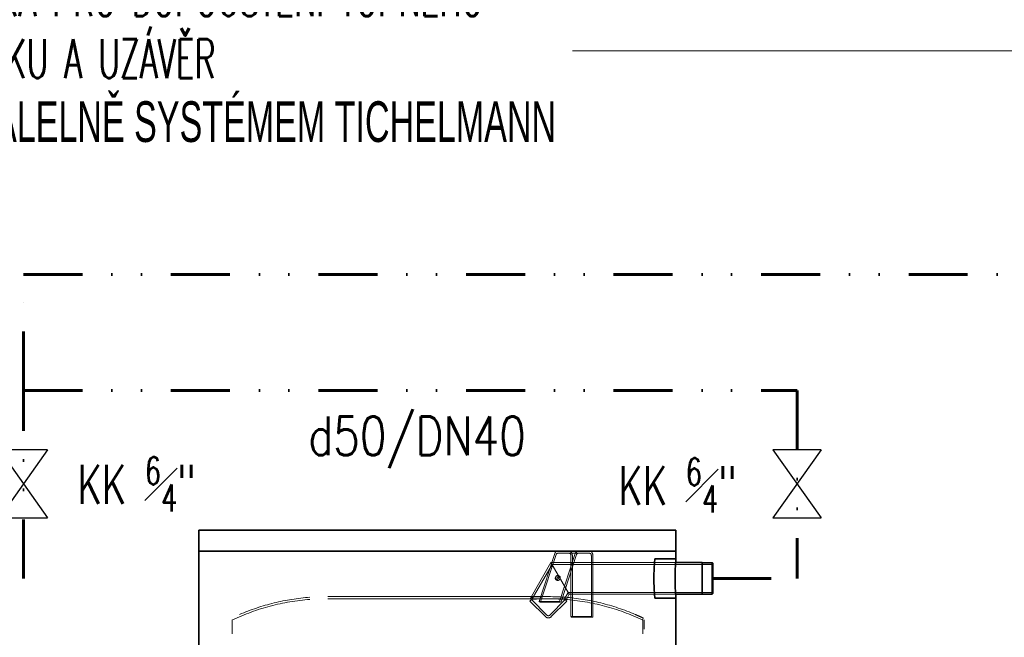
# Model space of a CAD drawing. Header units: millimetres. Extents: x -1254123 to -427507, y -785337 to -378997.
# Tile 10 of 33: x -639925 to -637381, y -404154 to -402559. Entities that reach past the tile are written whole.
import ezdxf
from ezdxf.enums import TextEntityAlignment as Align

# ---------------------------------------------------------------- set-up
doc = ezdxf.new("R2010")
doc.units = ezdxf.units.MM
doc.header["$LTSCALE"] = 300
doc.linetypes.add('DASHED', pattern=[0.75, 0.5, -0.25])
doc.linetypes.add('DIVIDE', pattern=[31.75, 12.7, -6.35, 0, -6.35, 0, -6.35])
doc.layers.get('0').update_dxf_attribs({"lineweight": 9})
for name, color, linetype, lineweight in [('Skrytá (ISO)', 7, 'DASHED', 20), ('Viditelná (ISO)', 7, 'Continuous', 35), ('ZTI-V-other', 150, 'Continuous', 30), ('ZTI-V-popis', 151, 'Continuous', 15), ('ZTI-V-TV', 10, 'DIVIDE', 60)]:
    doc.layers.add(name, color=color, linetype=linetype, lineweight=lineweight)
doc.styles.add('simplex6', font='simplex.shx', dxfattribs={"width": 0.6})

# ---------------------------------------------------------------- blocks, each defined once
blk = doc.blocks.new('ventil')
for p, q in [((62.5, 87.5), (-62.5, 87.5)), ((-62.5, -87.5), (62.5, 87.5)), ((62.5, -87.5), (-62.5, 87.5)), ((-62.5, -87.5), (62.5, -87.5))]:
    blk.add_line(p, q)

msp = doc.modelspace()

# ---------------------------------------------------------------- linework, layer by layer
msp.add_lwpolyline([(-648333.6, -402638.9), (-529819.8, -402638.9)])
at = {"layer": 'Skrytá (ISO)', "color": 7, "ltscale": 31.442379}
for p, q in [((-638542.8, -403937.7), (-638583.4, -404060.9)), ((-638579.6, -404062), (-638539.3, -403940)), ((-638535.8, -403936.8), (-638505.1, -403936.8)), ((-638489.9, -403937.7), (-638530.6, -404060.9)), ((-638526.7, -404062), (-638486.4, -403940)), ((-638452.2, -403936.8), (-638505.1, -403936.8)), ((-638501.5, -403936.8), (-638501.5, -403931.4)), ((-638501.2, -403942.3), (-638501.2, -404100)), ((-638497.4, -404101.4), (-638497.4, -403942.3)), ((-638486.5, -403936.8), (-638486.5, -403931.4)), ((-638448.3, -403942.3), (-638448.3, -404100)), ((-638444.5, -404101.4), (-638444.5, -403942.3)), ((-638606.7, -404054.5), (-638552.6, -403960.7)), ((-638601, -404054.5), (-638549.7, -403965.6)), ((-638505.2, -404042.7), (-638552.6, -403960.7)), ((-638552.6, -403960.7), (-638505.2, -404042.7)), ((-638552.6, -403960.7), (-638230.6, -403960.7)), ((-638549.7, -403965.6), (-638134.7, -403965.6)), ((-638536.6, -404006.7), (-638540.1, -404004.4)), ((-638529.8, -403996.5), (-638533.3, -403994.2)), ((-639129.4, -404048.7), (-638562.6, -404048.7)), ((-639129.4, -404054.1), (-638562.6, -404054.1)), ((-638607, -404060.4), (-638603.1, -404056.5)), ((-638606.7, -404054.5), (-638512, -404054.5)), ((-638603.1, -404056.5), (-638563.2, -404096.4)), ((-638602.2, -404055.7), (-638602.2, -404050.3)), ((-638555.5, -404096.4), (-638515.6, -404056.5)), ((-638517.7, -404054.5), (-638508, -404037.8)), ((-638516.5, -404055.7), (-638516.5, -404050.3)), ((-638515.6, -404056.5), (-638511.8, -404060.4)), ((-638512, -404054.5), (-638505.2, -404042.7)), ((-638508, -404037.8), (-638134.7, -404037.8)), ((-638505.2, -404042.7), (-638230.6, -404042.7)), ((-638567, -404100.3), (-638607, -404060.4)), ((-638530.6, -404060.9), (-638583.4, -404060.9)), ((-638583.4, -404060.9), (-638580.8, -404062.7)), ((-638580.8, -404062.7), (-638579.6, -404062)), ((-638527.9, -404062.7), (-638580.8, -404062.7)), ((-638579.6, -404062), (-638526.7, -404062)), ((-638511.8, -404060.4), (-638551.7, -404100.3)), ((-638530.6, -404060.9), (-638527.9, -404062.7)), ((-638526.7, -404062), (-638527.9, -404062.7)), ((-639376.4, -404108.9), (-639376.4, -404144.9)), ((-638501.2, -404100), (-638500.3, -404101.4)), ((-638448.3, -404100), (-638501.2, -404100)), ((-638500.3, -404101.4), (-638497.4, -404101.4)), ((-638444.5, -404101.4), (-638497.4, -404101.4)), ((-638447.4, -404101.4), (-638448.3, -404100)), ((-638334.6, -404094.8), (-638334.6, -404095)), ((-638334.6, -404094.8), (-638334.6, -404094.8)), ((-638334.2, -404095), (-638334.2, -404094.9)), ((-638334.2, -404095), (-638334.2, -404095.1)), ((-638321.6, -404100.5), (-638321.6, -404100.7)), ((-638321, -404100.8), (-638321, -404100.9)), ((-638316.5, -404108.9), (-638314.2, -404104)), ((-638315.6, -404108.9), (-638315.6, -404144.9)), ((-638311.5, -404108.9), (-638311.5, -404115.7)), ((-638311.5, -404115.7), (-638311.6, -404115.7)), ((-638311.6, -404115.7), (-638311.6, -404116.3)), ((-638311.5, -404116.3), (-638311.6, -404116.3)), ((-638311.5, -404116.3), (-638311.5, -404132.3))]:
    msp.add_line(p, q, dxfattribs=at)
at = {"layer": 'Skrytá (ISO)', "color": 7, "ltscale": 31.442379, "flags": 128}
for points in [[(-638602.2, -404050.3), (-638601.8, -404050.3), (-638600.7, -404050.2), (-638598.9, -404050), (-638596.5, -404049.8), (-638593.3, -404049.6), (-638589.7, -404049.4), (-638585.4, -404049.2), (-638580.8, -404049), (-638575.8, -404048.8), (-638570.4, -404048.7), (-638564.9, -404048.7), (-638559.3, -404048.7), (-638553.7, -404048.7), (-638548.2, -404048.9), (-638542.9, -404049), (-638537.9, -404049.2), (-638533.2, -404049.4), (-638529, -404049.6), (-638525.4, -404049.8), (-638522.2, -404049.9), (-638519.8, -404050.1), (-638518, -404050.2), (-638516.9, -404050.3), (-638516.5, -404050.3)], [(-638516.5, -404055.7), (-638516.9, -404055.7), (-638518, -404055.7), (-638519.8, -404055.5), (-638522.2, -404055.4), (-638525.4, -404055.2), (-638529, -404055), (-638533.3, -404054.8), (-638537.9, -404054.6), (-638542.9, -404054.4), (-638548.3, -404054.3), (-638553.8, -404054.2), (-638559.4, -404054.1), (-638565, -404054.1), (-638570.5, -404054.2), (-638575.8, -404054.3), (-638580.8, -404054.4), (-638585.5, -404054.6), (-638589.7, -404054.8), (-638593.4, -404055.1), (-638596.5, -404055.3), (-638598.9, -404055.5), (-638600.7, -404055.6), (-638601.8, -404055.7), (-638602.2, -404055.7)], [(-638334.6, -404094.8), (-638334, -404095.1), (-638333.5, -404095.3), (-638332.9, -404095.5), (-638332.3, -404095.8), (-638331.8, -404096), (-638331.2, -404096.3), (-638330.6, -404096.5), (-638330.1, -404096.8), (-638329.5, -404097), (-638328.9, -404097.3), (-638328.4, -404097.5), (-638327.8, -404097.7), (-638327.2, -404098), (-638326.7, -404098.2), (-638326.1, -404098.5), (-638325.5, -404098.7), (-638325, -404099), (-638324.4, -404099.3), (-638323.8, -404099.5), (-638323.3, -404099.8), (-638322.7, -404100), (-638322.1, -404100.3), (-638321.6, -404100.5), (-638321, -404100.8)], [(-638321, -404100.9), (-638321.6, -404100.7), (-638322.1, -404100.4), (-638322.7, -404100.2), (-638323.3, -404099.9), (-638323.8, -404099.7), (-638324.4, -404099.4), (-638325, -404099.1), (-638325.5, -404098.9), (-638326.1, -404098.6), (-638326.7, -404098.4), (-638327.2, -404098.1), (-638327.8, -404097.9), (-638328.4, -404097.6), (-638328.9, -404097.4), (-638329.5, -404097.2), (-638330.1, -404096.9), (-638330.6, -404096.7), (-638331.2, -404096.4), (-638331.8, -404096.2), (-638332.3, -404095.9), (-638332.9, -404095.7), (-638333.5, -404095.5), (-638334, -404095.2), (-638334.6, -404095)], [(-638321.6, -404100.5), (-638322.1, -404100.3), (-638322.6, -404100), (-638323.2, -404099.8), (-638323.7, -404099.6), (-638324.2, -404099.3), (-638324.7, -404099.1), (-638325.2, -404098.9), (-638325.8, -404098.6), (-638326.3, -404098.4), (-638326.8, -404098.2), (-638327.3, -404097.9), (-638327.9, -404097.7), (-638328.4, -404097.5), (-638328.9, -404097.2), (-638329.5, -404097), (-638330, -404096.8), (-638330.5, -404096.6), (-638331, -404096.3), (-638331.6, -404096.1), (-638332.1, -404095.9), (-638332.6, -404095.7), (-638333.1, -404095.4), (-638333.7, -404095.2), (-638334.2, -404095)], [(-638334.2, -404095.1), (-638333.7, -404095.4), (-638333.1, -404095.6), (-638332.6, -404095.8), (-638332.1, -404096), (-638331.6, -404096.3), (-638331, -404096.5), (-638330.5, -404096.7), (-638330, -404096.9), (-638329.5, -404097.2), (-638328.9, -404097.4), (-638328.4, -404097.6), (-638327.9, -404097.9), (-638327.3, -404098.1), (-638326.8, -404098.3), (-638326.3, -404098.5), (-638325.8, -404098.8), (-638325.2, -404099), (-638324.7, -404099.2), (-638324.2, -404099.5), (-638323.7, -404099.7), (-638323.2, -404100), (-638322.6, -404100.2), (-638322.1, -404100.4), (-638321.6, -404100.7)]]:
    msp.add_lwpolyline(points, dxfattribs=at)
at = {"layer": 'Skrytá (ISO)', "color": 7, "ltscale": 31.442379}
for centre, radius, start, end in [((-639132.6, -404619.9), 565.8, 94.3427, 115.4147), ((-639132.6, -404619.9), 571.2, 94.3012, 113.1695), ((-638559.4, -404619.9), 571.2, 66.8305, 85.6988), ((-638559.4, -404619.9), 565.8, 64.5853, 85.6573), ((-638559.4, -404092.6), 10.9, 225, 315), ((-638559.4, -404092.6), 5.44, 225, 315), ((-638559.4, -404619.9), 571.1, 66.7801, 66.8247), ((-638559.4, -404619.9), 571.2, 65.4018, 66.786), ((-638559.4, -404619.9), 571.1, 65.3319, 65.3956), ((-638559.4, -404619.9), 571.2, 64.5853, 65.3382), ((-638846, -404115.7), 534.3, 358.1768, 0), ((-638846, -404116.3), 534.3, 358.2825, 0), ((-638846, -404115.7), 534.5, 358.1773, 0), ((-638846, -404116.3), 534.5, 358.2829, 0)]:
    msp.add_arc(centre, radius, start, end, dxfattribs=at)
at = {"layer": 'Skrytá (ISO)', "color": 7, "ltscale": 31.442379, "extrusion": (0, 0, -1)}
for centre, major_axis, start_param, end_param in [((-638535.8, -403942.3), (0, 10.9), 5.148721, 6.283185), ((-638535.8, -403942.3), (0, 5.44), 5.148721, 6.283185), ((-638505.1, -403942.3), (0, 10.9), 0, 1.570796), ((-638505.1, -403942.3), (0, 5.44), 0, 1.570796), ((-638482.9, -403942.3), (0, 10.9), 5.148721, 6.283185), ((-638482.9, -403942.3), (0, 5.44), 5.148721, 6.283185), ((-638452.2, -403942.3), (0, 10.9), 0, 1.570796), ((-638452.2, -403942.3), (0, 5.44), 0, 1.570796)]:
    msp.add_ellipse(centre, major_axis=major_axis, ratio=0.707107, start_param=start_param, end_param=end_param, dxfattribs=at)
for centre in [(-638536.7, -403999.3), (-638533.2, -404001.6)]:
    msp.add_ellipse(centre, major_axis=(-3.37, -5.11), ratio=0.640856, dxfattribs=at)
at = {"layer": 'Viditelná (ISO)'}
for p, q in [((-638229.9, -403877), (-639462.1, -403877)), ((-639462.1, -403931.4), (-639462.1, -403877)), ((-638229.9, -403931.4), (-638229.9, -403877)), ((-638229.9, -403931.4), (-639462.1, -403931.4)), ((-639462.1, -403931.4), (-638229.9, -403931.4)), ((-639462.1, -403931.4), (-639462.1, -406498)), ((-638284.3, -403950.7), (-638229.9, -403950.7)), ((-638229.9, -403931.4), (-638229.9, -403950.7)), ((-638230.6, -403960.7), (-638161.9, -403960.7)), ((-638161.9, -404042.7), (-638161.9, -403960.7)), ((-638161.9, -403961.2), (-638136.1, -403961.2)), ((-638136.1, -403961.2), (-638136.1, -404042.3)), ((-638134.7, -403962.5), (-638136.1, -403961.2)), ((-638134.7, -404040.9), (-638134.7, -403962.5)), ((-638284.3, -404052.7), (-638229.9, -404052.7)), ((-638230.6, -404042.7), (-638161.9, -404042.7)), ((-638229.9, -404052.7), (-638229.9, -404129.3)), ((-638161.9, -404042.3), (-638136.1, -404042.3)), ((-638134.7, -404040.9), (-638136.1, -404042.3)), ((-638229.9, -404129.3), (-638229.9, -406319.5))]:
    msp.add_line(p, q, dxfattribs=at)
at = {"layer": 'Viditelná (ISO)', "flags": 128}
for points in [[(-638284.3, -404052.7), (-638284.3, -404052.3), (-638284.4, -404051), (-638284.6, -404048.8), (-638284.9, -404045.8), (-638285.2, -404042.1), (-638285.4, -404037.8), (-638285.7, -404032.9), (-638286, -404027.3), (-638286.3, -404021.2), (-638286.5, -404014.8), (-638286.6, -404008.2), (-638286.6, -404001.7), (-638286.6, -403995.2), (-638286.5, -403988.6), (-638286.3, -403982.2), (-638286, -403976.1), (-638285.7, -403970.6), (-638285.4, -403965.7), (-638285.2, -403961.3), (-638284.9, -403957.6), (-638284.6, -403954.6), (-638284.4, -403952.4), (-638284.3, -403951.1), (-638284.3, -403950.7)], [(-638229.9, -403950.7), (-638229.9, -403951.1), (-638230, -403952.4), (-638230.2, -403954.6), (-638230.4, -403957.6), (-638230.7, -403961.3), (-638230.9, -403965.7), (-638231.2, -403970.6), (-638231.5, -403976.1), (-638231.7, -403982.2), (-638231.9, -403988.6), (-638232, -403995.2), (-638232, -404001.7), (-638232, -404008.2), (-638231.9, -404014.8), (-638231.7, -404021.2), (-638231.5, -404027.3), (-638231.2, -404032.9), (-638230.9, -404037.8), (-638230.7, -404042.1), (-638230.4, -404045.8), (-638230.2, -404048.8), (-638230, -404051), (-638229.9, -404052.3), (-638229.9, -404052.7)]]:
    msp.add_lwpolyline(points, dxfattribs=at)
at = {"layer": 'ZTI-V-TV', "ltscale": 0.04}
for p, q in [((-640134.7, -404001.7), (-639915.6, -404001.7)), ((-638136.1, -404001.7), (-637916.9, -404001.7))]:
    msp.add_line(p, q, dxfattribs=at)
msp.add_lwpolyline([(-637916.9, -403516.8), (-637916.9, -404001.7)], dxfattribs=at)

# ---------------------------------------------------------------- block references
at = {"layer": 'ZTI-V-other', "rotation": 179.9999999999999}
for p in [(-639915.6, -403757.5), (-637916.9, -403757.5)]:
    msp.add_blockref('ventil', p, dxfattribs=at)

# ---------------------------------------------------------------- texts
at = {"layer": 'ZTI-V-popis', "style": 'simplex6', "width": 0.8}
msp.add_text('d50/DN40 ', height=100, dxfattribs=at).set_placement((-639180.1, -403633.5), align=Align.MIDDLE_LEFT)

# ---------------------------------------------------------------- next in the draw order: texts
at = {"layer": 'ZTI-V-popis', "insert": (-641214.1, -401809.4), "char_height": 100, "width": 2706.714, "attachment_point": 1, "line_spacing_factor": 0.96, "style": 'simplex6', "bg_fill": 3, "box_fill_scale": 1.1, "bg_fill_color": 256, "bg_fill_transparency": 13394764}
msp.add_mtext('NAPOJENÍ NA ZÁSOBNÍKOVÝ OHŘEV TUV (DODÁVKA VYTÁPĚNÍ), CIRKULAČNÍ ČERPADLO (VIZ TZ). NAPOJENÍ PŘES UZÁVĚRY, ZPĚTNÉ KLAPKY A POJISTNOU ARMATURU (NA PŘÍVODU PITNÉ VODY) V SOULADU S ČSN 06 0830\\PNA POTRUBÍ VYSAZENA ODBOČKA PRO DOPOUŠTĚNÍ TOPNÉHO SYSTÉMU PŘES ZPĚTNOU KLAPKU A UZÁVĚR\\P{\\fArial|b0|i0|c238|p34;\\H1.05x;ZAPOJENÍ PROVEDENO PARALELNĚ SYSTÉMEM TICHELMANN}', dxfattribs=at)

# ---------------------------------------------------------------- next in the draw order: linework, layer by layer
at = {"layer": 'ZTI-V-TV', "ltscale": 0.04}
for points in [[(-639915.6, -403516.8), (-639915.6, -403216.8), (-635991.6, -403216.8)], [(-639915.6, -404001.7), (-639915.6, -403516.8), (-637916.9, -403516.8)]]:
    msp.add_lwpolyline(points, dxfattribs=at)

# ---------------------------------------------------------------- next in the draw order: texts
at = {"layer": 'ZTI-V-popis', "char_height": 100, "width": 333.667, "attachment_point": 1, "line_spacing_factor": 0.96, "style": 'simplex6', "bg_fill": 3, "box_fill_scale": 1.1, "bg_fill_color": 256, "bg_fill_transparency": 13394764}
for insert in [(-639776, -403688.7), (-638378.4, -403691.5)]:
    msp.add_mtext('\\A1;{\\W0.7;KK \\H0.7x;\\S6#4;\\H1.42857x;"}', dxfattribs=dict(at, insert=insert))

doc.saveas('drawing.dxf')
